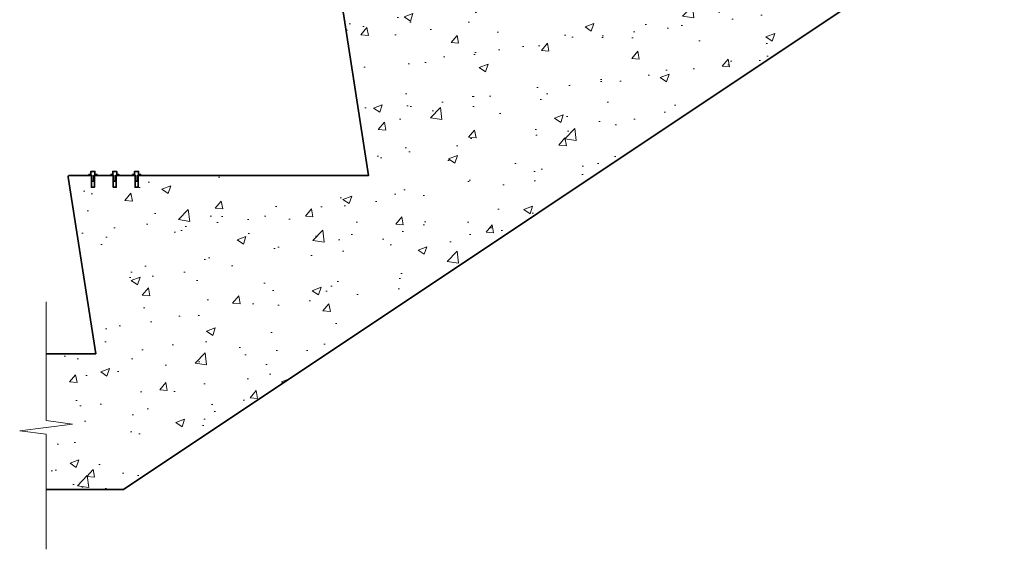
# Model space of a CAD drawing. Header units: millimetres. Extents: x -347 to 646, y -989 to 80.
# Tile 1 of 4: x -347 to 646, y -989 to -454. Entities that reach past the tile are written whole.
import ezdxf

# ---------------------------------------------------------------- set-up
doc = ezdxf.new("R2010")
doc.units = ezdxf.units.MM
for name, color, linetype, lineweight in [('FS-DETAIL', 3, 'Continuous', 35), ('FS-DETAIL-HATCH', 253, 'Continuous', 13), ('FS-DETAIL-THIN', 8, 'Continuous', 18)]:
    doc.layers.add(name, color=color, linetype=linetype, lineweight=lineweight)

# ---------------------------------------------------------------- blocks, each defined once
blk = doc.blocks.new('FS_SMI501')
at = {"layer": 'FS-DETAIL', "color": 0}
blk.add_lwpolyline([(-4, 1), (-2, 1), (-2, 4), (2, 4), (2, 1), (4, 1), (4, 0), (1, 0), (1, -6), (-1, -6), (-1, 0), (-4, 0)], close=True, dxfattribs=at)

msp = doc.modelspace()

# ---------------------------------------------------------------- hatches: boundary and pattern name
at = {"layer": 'FS-DETAIL-HATCH'}
h = msp.add_hatch(dxfattribs=at)
h.set_pattern_fill('AR-CONC', color=256, scale=0.5)
h.paths.add_polyline_path([(594.56, -370), (619.56, -370), (619.56, -314.28), (592.89, -310.89), (646.22, -304.11), (619.56, -300.72), (619.56, -251.5), (338.34, -251.5), (338.34, -251.52), (335.34, -251.52), (335.34, -259.52), (333.34, -259.52), (333.34, -251.52), (330.34, -251.52), (308.34, -251.5), (308.34, -251.52), (305.34, -251.52), (305.34, -259.52), (303.34, -259.52), (303.34, -251.52), (300.34, -251.52), (278.34, -251.5), (278.34, -251.52), (275.34, -251.52), (275.34, -259.52), (273.34, -259.52), (273.34, -251.52), (270.34, -251.52), (250.84, -251.5, 0.460546), (249.36, -253.23), (277.14, -431.5), (66.12, -431.5), (66.12, -431.52), (63.12, -431.52), (63.12, -439.52), (61.12, -439.52), (61.12, -431.52), (58.12, -431.52), (36.12, -431.5), (36.12, -431.52), (33.12, -431.52), (33.12, -439.52), (31.12, -439.52), (31.12, -431.52), (28.12, -431.52), (6.12, -431.5), (6.12, -431.52), (3.12, -431.52), (3.12, -439.52), (1.12, -439.52), (1.12, -431.52), (-1.88, -431.52), (-21.38, -431.5, 0.460546), (-22.86, -433.23), (4.92, -611.5), (-209.14, -611.5), (-209.14, -611.52), (-212.14, -611.52), (-212.14, -619.52), (-214.14, -619.52), (-214.14, -611.52), (-217.14, -611.52), (-239.14, -611.5), (-239.14, -611.52), (-242.14, -611.52), (-242.14, -619.52), (-244.14, -619.52), (-244.14, -611.52), (-247.14, -611.52), (-269.14, -611.5), (-269.14, -611.52), (-272.14, -611.52), (-272.14, -619.52), (-274.14, -619.52), (-274.14, -611.52), (-277.14, -611.52), (-296.64, -611.5, 0.460546), (-298.13, -613.23), (-270.35, -791.5), (-320.37, -791.5), (-320.37, -858.93), (-293.7, -862.32), (-347.03, -869.1), (-320.37, -872.49), (-320.37, -928.21), (-242.24, -928.21)])

# ---------------------------------------------------------------- linework, layer by layer
at = {"layer": 'FS-DETAIL', "flags": 128}
msp.add_lwpolyline([(-320.37, -928.21), (-242.24, -928.21), (594.56, -370), (619.56, -370)], dxfattribs=at)
msp.add_lwpolyline([(-320.37, -791.5), (-270.35, -791.5), (-298.13, -613.23, -0.460253), (-296.64, -611.5), (-274.64, -611.5), (-274.64, -623.5), (-271.64, -623.5), (-271.64, -611.5), (-252.64, -611.5), (-252.64, -623.5), (-249.64, -623.5), (-249.64, -611.5), (-230.64, -611.5), (-230.64, -623.5), (-227.64, -623.5), (-227.64, -611.5), (4.92, -611.5), (-22.86, -433.23, -0.460253)], format="xyb", dxfattribs=at)
at = {"layer": 'FS-DETAIL'}
msp.add_arc((-296.64, -613), 1.5, 90, 188.85764, dxfattribs=at)
at = {"layer": 'FS-DETAIL-THIN'}
msp.add_lwpolyline([(-320.37, -988.7), (-320.37, -872.49), (-347.03, -869.1), (-293.7, -862.32), (-320.37, -858.93), (-320.37, -739.08)], dxfattribs=at)

# ---------------------------------------------------------------- block references
for p in [(-273.14, -611.5), (-251.14, -611.5), (-229.14, -611.5)]:
    msp.add_blockref('FS_SMI501', p, dxfattribs=at)

doc.saveas('drawing.dxf')
